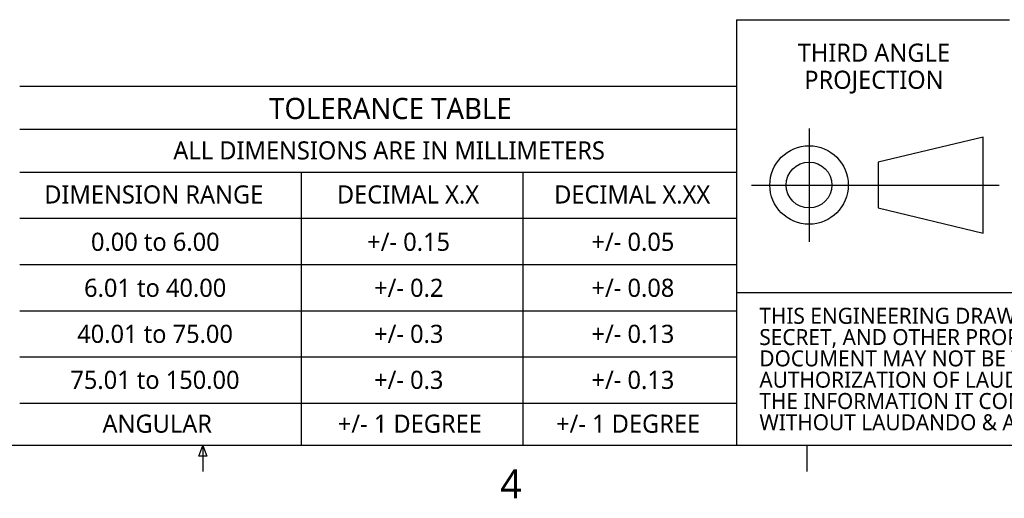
# Model space of a CAD drawing. Extents: x 0.3 to 39, y 0.1 to 10.9.
# Tile 2 of 26: x 8 to 11.3, y 0.1 to 1.7. Entities that reach past the tile are written whole.
import ezdxf

# ---------------------------------------------------------------- set-up
doc = ezdxf.new("R2010")
doc.units = 0
doc.header["$LTSCALE"] = 0.5
doc.header["$MEASUREMENT"] = 0
doc.layers.add('BORDER_FRAME', color=7, linetype='CONTINUOUS')
doc.layers.add('TITLE_BLOCK', color=7, linetype='CONTINUOUS')
doc.styles.add('ONSHAPE-STANDARD', font='NotoSans-Regular.ttf')

msp = doc.modelspace()

# ---------------------------------------------------------------- linework, layer by layer
at = {"layer": 'BORDER_FRAME'}
for p, q in [((16.846, 0.2823), (0.3928, 0.2823)), ((8.5848, 0.247), (8.5983, 0.2822)), ((8.5983, 0.2822), (8.6111, 0.247)), ((8.5983, 0.2822), (8.5983, 0.1959)), ((10.6019, 0.2822), (10.6019, 0.1959)), ((8.6111, 0.247), (8.5848, 0.247))]:
    msp.add_line(p, q, dxfattribs=at)
at = {"layer": 'TITLE_BLOCK', "linetype": 'CONTINUOUS'}
for p, q in [((10.3686, 1.6946), (10.3686, 0.7891)), ((10.3686, 0.7901), (10.3686, 0.2823))]:
    msp.add_line(p, q, dxfattribs=at)
at = {"layer": 'TITLE_BLOCK'}
for p, q in [((10.3686, 1.6946), (11.2742, 1.6946)), ((7.9902, 1.474), (10.3686, 1.474)), ((7.9902, 1.331), (10.3686, 1.331)), ((10.6092, 1.3341), (10.6092, 0.9583)), ((11.1871, 1.3054), (10.8385, 1.2223)), ((11.1871, 0.987), (11.1871, 1.3054)), ((10.8385, 1.2223), (10.8385, 1.0701)), ((10.3686, 1.1879), (7.9902, 1.1879)), ((8.9243, 1.1879), (8.9243, 0.2823)), ((9.6598, 1.1879), (9.6598, 0.2823)), ((10.4186, 1.1462), (11.24, 1.1462)), ((10.8385, 1.1462), (11.1871, 1.1462)), ((10.8385, 1.0701), (11.1871, 0.987)), ((10.3686, 1.0347), (7.9902, 1.0347)), ((10.3686, 0.8814), (7.9902, 0.8814)), ((10.3686, 0.7901), (13.666, 0.7901)), ((10.3686, 0.7281), (7.9902, 0.7281)), ((10.3686, 0.5749), (7.9902, 0.5749)), ((10.3686, 0.4216), (7.9902, 0.4216))]:
    msp.add_line(p, q, dxfattribs=at)
for radius in [0.1302, 0.0761]:
    msp.add_circle((10.6092, 1.1462), radius, dxfattribs=at)

# ---------------------------------------------------------------- texts
at = {"layer": 'BORDER_FRAME', "insert": (9.5846, 0.2025), "char_height": 0.0954, "attachment_point": 1, "style": 'ONSHAPE-STANDARD'}
msp.add_mtext('4', dxfattribs=at)
at = {"layer": 'TITLE_BLOCK', "style": 'ONSHAPE-STANDARD'}
for s, insert, char_height, attachment_point in [('THIRD ANGLE', (10.8243, 1.6152), 0.060101, 2), ('PROJECTION', (10.8245, 1.5254), 0.0601, 2), ('TOLERANCE TABLE', (9.2202, 1.4352), 0.070118, 2), ('ALL DIMENSIONS ARE IN MILLIMETERS', (9.2159, 1.2911), 0.060101, 2), ('DIMENSION RANGE', (8.435, 1.145), 0.060101, 2), ('DECIMAL X.X', (9.2785, 1.145), 0.060101, 2), ('DECIMAL X.XX', (10.0224, 1.145), 0.060101, 2), ('0.00 to 6.00', (8.4401, 0.988), 0.060101, 2), ('+/- 0.15', (9.2806, 0.988), 0.0601, 2), ('+/- 0.05', (10.0248, 0.988), 0.0601, 2), ('6.01 to 40.00', (8.4397, 0.8354), 0.060101, 2), ('+/- 0.2', (9.281, 0.8354), 0.0601, 2), ('+/- 0.08', (10.0248, 0.8354), 0.0601, 2), ('THIS ENGINEERING DRAWING AND SPECIFICATION CONTAINS CONFIDENTIAL, TRADE', (10.4444, 0.739), 0.053006, 1), ('+/- 0.3', (9.281, 0.6827), 0.0601, 2), ('+/- 0.13', (10.0248, 0.6827), 0.0601, 2), ('40.01 to 75.00', (8.4393, 0.6827), 0.060101, 2), ('SECRET, AND OTHER PROPRIETARY INFORMATION OF LAUDANDO & ASSOCIATES. THIS', (10.4444, 0.6684), 0.053006, 1), ('DOCUMENT MAY NOT BE TRANSFERRED OR COPIED WITHOUT THE EXPRESS WRITTEN', (10.4444, 0.5977), 0.053006, 1), ('75.01 to 150.00', (8.4389, 0.5301), 0.060101, 2), ('+/- 0.3', (9.281, 0.5301), 0.0601, 2), ('+/- 0.13', (10.0248, 0.5301), 0.0601, 2), ('AUTHORIZATION OF LAUDANDO & ASSOCIATES. IN ADDITION, NEITHER THIS SHEET NOR', (10.4444, 0.527), 0.053006, 1), ('THE INFORMATION IT CONTAINS MAY BE USED BY OR DISCLOSED TO ANY THIRD PARTY', (10.4444, 0.4563), 0.053006, 1), ('ANGULAR', (8.4465, 0.3847), 0.0601, 2), ('+/- 1 DEGREE', (9.2846, 0.3847), 0.060101, 2), ('+/- 1 DEGREE', (10.0088, 0.3847), 0.060101, 2), ("WITHOUT LAUDANDO & ASSOCIATES'S EXPRESS WRITTEN CONSENT.", (10.4444, 0.3857), 0.053006, 1)]:
    msp.add_mtext(s, dxfattribs=dict(at, insert=insert, char_height=char_height, attachment_point=attachment_point))

doc.saveas('drawing.dxf')
